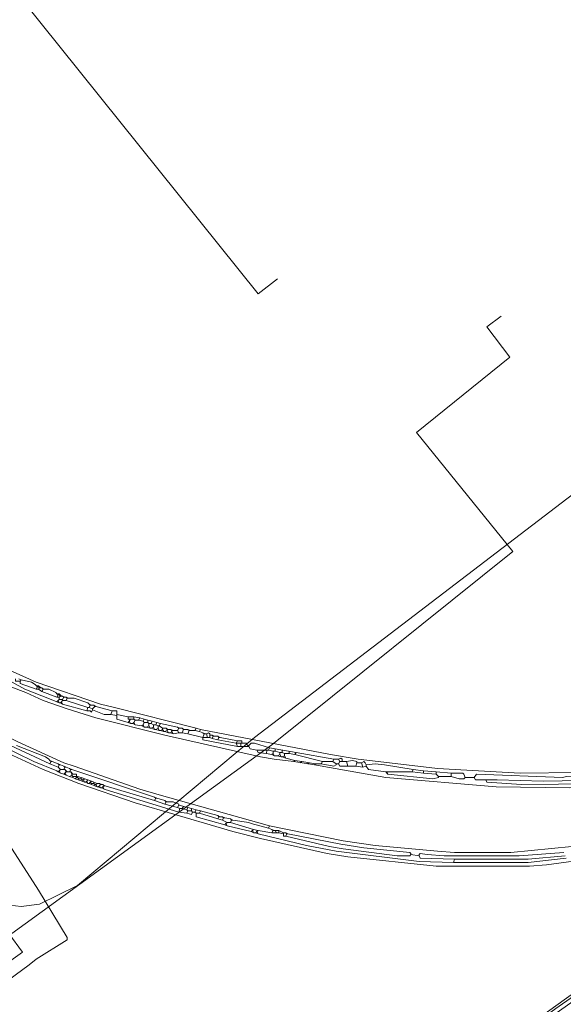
# Model space of a CAD drawing. Header units: metres. Extents: x 92810 to 93633, y 464687 to 465459.
# Tile 224 of 256: x 93262 to 93296, y 465256 to 465317. Entities that reach past the tile are written whole.
import ezdxf

# ---------------------------------------------------------------- set-up
doc = ezdxf.new("R2010")
doc.units = ezdxf.units.M
for name, color, linetype, lineweight, transparency in [('B-OI-KL-DATA_KPN-G', 90, 'SI_B_DATA_KPN', 18, 0.4), ('B-OI-KL-DATA_LIANDER-G', 90, 'SI_B_DATA_LIANDER', 18, 0.4), ('B-OI-KL-DATA_ZIGGO BV-G', 90, 'SI_B_DATA_ZIGGO', 18, 0.4), ('B-OI-KL-ET_HS_LIANDER-G', 10, 'SI_B_ET_HS_LIANDON', 18, 0.4), ('B-OI-KL-ET_LS_LIANDER-G', 190, 'SI_B_ET_LS_LIANDER', 18, 0.4), ('B-OI-KL-GAS_LD_LIANDER-G', 30, 'SI_B_GAS_LD_LIANDER', 18, 0.4)]:
    doc.layers.add(name, color=color, linetype=linetype, lineweight=lineweight, transparency=transparency)
doc.styles.get("Standard").update_dxf_attribs({"font": 'isocp.shx'})
doc.linetypes.add('SI_B_DATA_KPN', pattern='A,5,-2,["KPN",Standard,S=1.5,R=0,X=-0.51,Y=-0.75],-8', length=15)
doc.linetypes.add('SI_B_DATA_LIANDER', pattern='A,5,-2,["LI-DATA",Standard,S=1.5,R=0,X=-0.51,Y=-0.75],-11', length=18)
doc.linetypes.add('SI_B_DATA_ZIGGO', pattern='A,5,-2,["ZIGGO",Standard,S=1.5,R=0,X=-0.51,Y=-0.75],-9', length=16)
doc.linetypes.add('SI_B_ET_HS_LIANDON', pattern='A,5,-2,["LI-HS",Standard,S=1.5,R=0,X=-0.51,Y=-0.75],-10', length=17)
doc.linetypes.add('SI_B_ET_LS_LIANDER', pattern='A,5,-2,["LI-LS",Standard,S=1.5,R=0,X=-0.51,Y=-0.75],-10', length=17)
doc.linetypes.add('SI_B_GAS_LD_LIANDER', pattern='A,5,-2,["LI-G-LD",Standard,S=1.5,R=0,X=-0.51,Y=-0.75],-11', length=18)

msp = doc.modelspace()

# ---------------------------------------------------------------- linework, layer by layer
at = {"layer": 'B-OI-KL-DATA_KPN-G', "flags": 128}
msp.add_lwpolyline([(93224.75, 465315.321), (93224.893, 465315.321), (93224.964, 465315.179), (93225.821, 465313.536), (93226.107, 465313.179), (93251.607, 465281.25), (93252.036, 465280.607), (93263.393, 465262.964), (93265.179, 465260.036), (93265.179, 465259.893), (93263.25, 465258.679), (93262.821, 465258.321), (93208.893, 465218.536), (93207.036, 465217.107), (93182.536, 465198.964)], dxfattribs=at)
at = {"layer": 'B-OI-KL-DATA_LIANDER-G', "flags": 128}
msp.add_lwpolyline([(93407.607, 465323.036), (93406.893, 465322.893), (93395.607, 465314.393), (93395.321, 465314.25), (93394.75, 465314.321), (93388.607, 465321.179), (93388.179, 465321.393), (93387.321, 465321.25), (93371.036, 465309.393), (93337.893, 465285.75), (93335.679, 465284.107), (93317.607, 465271.036), (93295.536, 465255.607), (93293.179, 465253.893), (93226.607, 465206.679), (93214.393, 465197.036), (93212.964, 465196.393), (93205.679, 465194.607), (93203.821, 465194.607), (93203.536, 465194.536), (93201.679, 465194.036), (93200.107, 465194.036), (93199.679, 465194.107), (93186.179, 465195.893), (93186.036, 465195.964), (93185.393, 465196.393), (93185.179, 465196.464), (93184.679, 465196.607), (93179.893, 465202.964), (93175.536, 465204.321), (93155.536, 465230.607), (93155.536, 465230.893), (93155.25, 465231.036), (93153.821, 465233.107), (93153.679, 465233.107), (93153.464, 465233.679), (93153.393, 465233.679), (93132.821, 465261.75), (93132.607, 465261.821), (93132.536, 465262.321), (93132.179, 465262.536), (93126.321, 465270.75), (93126.107, 465270.964), (93125.179, 465271.464), (93123.25, 465274.179), (93123.25, 465274.321), (93123.321, 465274.893), (93123.25, 465274.964), (93115.964, 465285.679)], dxfattribs=at)
at = {"layer": 'B-OI-KL-DATA_ZIGGO BV-G', "flags": 128}
for points in [[(93292.857, 465284.027), (93286.889, 465291.418), (93292.673, 465296.088), (93291.253, 465297.976), (93292.132, 465298.637)], [(93261.27, 465259.953), (93277.888, 465272.005), (93292.857, 465284.027)]]:
    msp.add_lwpolyline(points, dxfattribs=at)
at = {"layer": 'B-OI-KL-ET_HS_LIANDER-G'}
for p, q in [((93274.036, 465272.679), (93274.036, 465272.464)), ((93265.75, 465270.179), (93265.75, 465269.964))]:
    msp.add_line(p, q, dxfattribs=at)
at = {"layer": 'B-OI-KL-ET_HS_LIANDER-G', "flags": 128}
for points in [[(93203.679, 465338.964), (93203.821, 465339.107), (93207.75, 465335.036), (93213.393, 465328.893), (93217.607, 465323.964), (93220.607, 465320.25), (93235.036, 465302.321), (93236.321, 465300.607), (93238.464, 465297.607), (93241.179, 465294.107), (93245.607, 465288.607), (93249.107, 465284.679), (93249.893, 465283.964), (93251.036, 465282.893), (93251.821, 465282.321), (93255.036, 465280.25), (93257.75, 465278.679), (93261.821, 465276.536), (93263.25, 465275.893), (93267.25, 465274.536), (93268.107, 465274.321), (93273.179, 465273.036)], [(93202.536, 465338.25), (93202.393, 465338.107), (93202.464, 465338.036), (93214.036, 465322.607), (93216.321, 465319.679), (93227.036, 465305.821), (93228.893, 465303.536), (93241.321, 465287.607), (93242.179, 465286.607), (93245.393, 465283.107), (93246.321, 465282.25), (93247.964, 465280.679), (93250.821, 465278.25), (93253.679, 465276.107), (93255.821, 465274.679), (93259.464, 465272.536), (93261.536, 465271.464), (93263.679, 465270.464), (93265.893, 465269.607), (93269.393, 465268.393), (93271.107, 465267.893), (93275.464, 465266.607), (93277.179, 465266.179), (93281.321, 465265.25), (93282.607, 465265.036), (93288.107, 465264.464), (93293.893, 465264.464), (93294.964, 465264.536), (93297.536, 465264.893), (93298.75, 465265.179), (93299.536, 465265.464)], [(93204.107, 465337.321), (93211.321, 465327.679), (93219.107, 465317.536), (93232.25, 465300.607), (93239.036, 465292.036), (93242.036, 465288.179), (93243.536, 465286.393), (93245.25, 465284.536), (93247.75, 465282.107), (93250.964, 465279.25), (93251.893, 465278.536), (93254.893, 465276.321), (93256.536, 465275.25), (93260.393, 465273.036), (93262.107, 465272.179), (93264.964, 465270.893), (93265.607, 465270.679), (93269.679, 465269.25), (93270.893, 465268.893), (93277.75, 465266.964)], [(93204.179, 465337.393), (93209.607, 465331.75), (93210.607, 465330.607), (93215.464, 465325.107), (93217.464, 465322.679), (93233.679, 465302.607), (93235.036, 465300.821), (93238.536, 465296.036), (93240.607, 465293.393), (93244.393, 465288.607), (93245.679, 465287.107), (93248.464, 465284.036), (93249.893, 465282.679), (93251.036, 465281.75), (93252.964, 465280.464), (93257.893, 465277.536), (93259.536, 465276.679), (93261.679, 465275.607), (93262.607, 465275.25), (93263.679, 465274.75), (93265.179, 465274.25), (93266.964, 465273.679), (93271.25, 465272.607), (93277.179, 465271.25), (93278.036, 465271.107), (93279.25, 465270.964)], [(93338.179, 465290.393), (93338.036, 465290.536), (93330.679, 465285.036), (93326.179, 465281.821), (93320.464, 465277.964), (93315.107, 465274.536), (93313.821, 465273.75), (93311.821, 465272.75), (93310.536, 465272.179), (93308.393, 465271.464), (93306.036, 465270.893), (93304.75, 465270.679), (93300.393, 465270.321), (93293.321, 465270.25), (93291.821, 465270.321), (93288.179, 465270.536), (93286.964, 465270.679), (93283.25, 465271.107), (93281.536, 465271.393), (93273.464, 465272.964)], [(93261.75, 465275.893), (93262.536, 465275.464), (93264.179, 465274.821), (93264.536, 465274.679)], [(93261.964, 465276.107), (93261.964, 465275.964), (93262.25, 465275.964)], [(93262.179, 465276.107), (93262.321, 465276.036)], [(93262.321, 465276.036), (93262.25, 465275.964)], [(93262.25, 465275.964), (93262.25, 465275.821), (93263.25, 465275.464)], [(93262.321, 465276.036), (93262.964, 465275.893), (93263.179, 465275.75), (93263.321, 465275.607)], [(93263.25, 465275.679), (93263.393, 465275.679)], [(93263.321, 465275.607), (93263.25, 465275.464)], [(93263.25, 465275.464), (93263.393, 465275.464)], [(93263.321, 465275.607), (93263.393, 465275.607)], [(93263.393, 465275.679), (93263.536, 465275.536)], [(93263.393, 465275.679), (93263.393, 465275.607)], [(93263.393, 465275.607), (93263.464, 465275.536)], [(93263.464, 465275.536), (93263.393, 465275.464)], [(93263.393, 465275.464), (93263.607, 465275.321)], [(93263.464, 465275.536), (93263.607, 465275.536)], [(93263.607, 465275.536), (93263.75, 465275.464)], [(93263.607, 465275.536), (93263.679, 465275.464)], [(93263.679, 465275.464), (93263.607, 465275.321)], [(93263.607, 465275.321), (93264.536, 465274.964)], [(93263.679, 465275.464), (93264.036, 465275.464)], [(93264.036, 465275.464), (93264.464, 465275.25), (93264.536, 465275.179)], [(93264.536, 465275.179), (93264.679, 465275.179)], [(93264.536, 465275.179), (93264.607, 465275.107)], [(93264.607, 465275.107), (93264.536, 465274.964)], [(93264.536, 465274.964), (93264.679, 465274.964)], [(93264.607, 465274.75), (93264.536, 465274.679)], [(93264.536, 465274.679), (93264.679, 465274.607)], [(93264.607, 465275.107), (93264.679, 465275.107)], [(93264.679, 465274.821), (93264.607, 465274.75)], [(93264.607, 465274.75), (93264.679, 465274.607)], [(93264.679, 465275.179), (93264.821, 465275.036)], [(93264.679, 465275.179), (93264.679, 465275.107)], [(93264.679, 465275.107), (93264.75, 465275.036)], [(93264.75, 465275.036), (93264.679, 465274.964)], [(93264.679, 465274.964), (93264.679, 465274.821)], [(93264.679, 465274.821), (93264.893, 465274.821)], [(93264.75, 465275.036), (93264.893, 465275.036)], [(93264.821, 465274.679), (93264.75, 465274.607)], [(93264.893, 465274.75), (93264.821, 465274.679)], [(93264.821, 465274.679), (93264.893, 465274.536)], [(93264.893, 465275.036), (93265.036, 465274.964)], [(93264.893, 465275.036), (93264.964, 465274.964)], [(93264.964, 465274.964), (93264.893, 465274.821)], [(93264.893, 465274.821), (93264.893, 465274.75)], [(93264.893, 465274.75), (93265.107, 465274.75)], [(93264.964, 465274.964), (93265.107, 465274.964)], [(93265.107, 465274.964), (93265.25, 465274.893)], [(93265.107, 465274.964), (93265.179, 465274.893)], [(93265.179, 465274.893), (93265.107, 465274.75)], [(93265.107, 465274.75), (93266.464, 465274.321)], [(93265.179, 465274.893), (93265.607, 465274.893)], [(93265.607, 465274.893), (93266.464, 465274.607), (93266.536, 465274.536)], [(93264.679, 465274.607), (93264.75, 465274.607)], [(93264.75, 465274.607), (93264.893, 465274.536)], [(93264.893, 465274.536), (93266.393, 465274.107)], [(93266.464, 465274.321), (93266.393, 465274.107)], [(93266.75, 465274.179), (93266.679, 465274.036), (93266.607, 465274.107), (93266.393, 465274.107)], [(93266.464, 465274.321), (93266.536, 465274.321)], [(93266.536, 465274.536), (93266.679, 465274.464)], [(93266.536, 465274.536), (93266.607, 465274.464)], [(93266.607, 465274.464), (93266.536, 465274.321)], [(93266.536, 465274.321), (93266.75, 465274.25)], [(93266.607, 465274.464), (93266.821, 465274.464)], [(93266.893, 465274.393), (93266.75, 465274.25)], [(93266.75, 465274.25), (93266.75, 465274.179)], [(93266.75, 465274.179), (93267.464, 465273.893), (93267.893, 465273.893)], [(93266.821, 465274.464), (93266.964, 465274.393)], [(93266.821, 465274.464), (93266.893, 465274.393)], [(93266.893, 465274.393), (93266.964, 465274.393)], [(93266.964, 465274.393), (93267.964, 465274.107)], [(93267.964, 465274.107), (93267.893, 465273.893)], [(93267.964, 465274.107), (93268.25, 465274.107)], [(93268.25, 465274.107), (93268.25, 465273.607), (93268.964, 465273.393)], [(93267.893, 465273.893), (93268.25, 465273.821)], [(93268.25, 465273.893), (93268.964, 465273.75)], [(93268.964, 465273.75), (93269.321, 465273.75)], [(93268.964, 465273.75), (93268.964, 465273.607), (93269.321, 465273.607)], [(93269.036, 465273.464), (93268.964, 465273.393)], [(93269.107, 465273.607), (93269.036, 465273.464)], [(93269.036, 465273.464), (93269.107, 465273.321)], [(93269.321, 465273.75), (93269.679, 465273.679)], [(93269.321, 465273.75), (93269.321, 465273.607)], [(93269.321, 465273.607), (93269.393, 465273.536)], [(93269.393, 465273.536), (93269.321, 465273.393)], [(93269.393, 465273.536), (93269.607, 465273.536)], [(93269.679, 465273.679), (93269.607, 465273.536)], [(93269.607, 465273.536), (93269.893, 465273.464)], [(93269.679, 465273.679), (93269.964, 465273.607)], [(93269.964, 465273.607), (93269.893, 465273.464)], [(93269.893, 465273.464), (93269.964, 465273.393)], [(93269.964, 465273.607), (93270.179, 465273.536)], [(93270.179, 465273.536), (93270.464, 465273.464)], [(93270.179, 465273.536), (93270.179, 465273.393)], [(93270.464, 465273.464), (93270.393, 465273.321)], [(93270.464, 465273.464), (93270.75, 465273.393)], [(93259.464, 465272.893), (93260.036, 465272.464), (93260.893, 465272.036), (93263.107, 465270.964), (93264.536, 465270.393), (93264.607, 465270.321)], [(93268.964, 465273.393), (93269.107, 465273.321)], [(93269.107, 465273.321), (93269.25, 465273.321)], [(93269.321, 465273.393), (93269.25, 465273.321)], [(93269.25, 465273.321), (93269.393, 465273.25)], [(93269.321, 465273.393), (93269.393, 465273.25)], [(93269.393, 465273.25), (93269.821, 465273.179)], [(93269.893, 465273.25), (93269.821, 465273.179)], [(93269.821, 465273.179), (93269.964, 465273.107)], [(93269.964, 465273.393), (93269.893, 465273.25)], [(93269.893, 465273.25), (93269.964, 465273.107)], [(93269.964, 465273.393), (93270.179, 465273.393)], [(93269.964, 465273.107), (93270.107, 465273.107)], [(93270.25, 465273.179), (93270.107, 465273.107)], [(93270.107, 465273.107), (93270.321, 465273.036)], [(93270.179, 465273.393), (93270.25, 465273.321)], [(93270.25, 465273.321), (93270.393, 465273.321)], [(93270.25, 465273.321), (93270.25, 465273.179)], [(93270.25, 465273.179), (93270.321, 465273.036)], [(93270.321, 465273.036), (93270.393, 465273.036)], [(93270.393, 465273.321), (93270.536, 465273.25)], [(93270.536, 465273.107), (93270.393, 465273.036)], [(93270.393, 465273.036), (93270.607, 465272.964)], [(93270.536, 465273.25), (93270.679, 465273.25)], [(93270.536, 465273.25), (93270.536, 465273.107)], [(93270.536, 465273.107), (93270.607, 465272.964)], [(93270.607, 465272.964), (93270.679, 465272.964)], [(93270.75, 465273.393), (93270.679, 465273.25)], [(93270.679, 465273.25), (93270.821, 465273.179)], [(93270.821, 465273.036), (93270.679, 465272.964)], [(93270.679, 465272.964), (93270.893, 465272.893)], [(93270.75, 465273.393), (93270.964, 465273.321)], [(93270.821, 465273.179), (93270.893, 465273.179)], [(93270.821, 465273.179), (93270.821, 465273.036)], [(93270.821, 465273.036), (93270.893, 465272.893)], [(93270.964, 465273.321), (93270.893, 465273.179)], [(93270.893, 465273.179), (93271.107, 465273.036)], [(93270.893, 465272.893), (93270.964, 465272.893)], [(93270.964, 465273.321), (93272.036, 465273.107)], [(93271.107, 465272.964), (93270.964, 465272.893)], [(93270.964, 465272.893), (93271.179, 465272.821)], [(93271.107, 465273.036), (93271.321, 465273.036)], [(93271.107, 465273.036), (93271.107, 465272.964)], [(93271.107, 465272.964), (93271.179, 465272.821)], [(93271.179, 465272.821), (93271.25, 465272.821)], [(93271.393, 465272.893), (93271.25, 465272.821)], [(93271.25, 465272.821), (93271.464, 465272.75)], [(93271.321, 465273.036), (93271.464, 465272.964)], [(93271.321, 465273.036), (93271.393, 465272.964)], [(93271.393, 465272.964), (93271.607, 465272.964)], [(93271.393, 465272.964), (93271.393, 465272.893)], [(93271.393, 465272.893), (93271.464, 465272.75)], [(93271.607, 465272.964), (93271.75, 465272.893)], [(93271.607, 465272.964), (93271.679, 465272.893)], [(93271.679, 465272.821), (93271.607, 465272.75)], [(93271.679, 465272.893), (93272.036, 465272.893)], [(93271.679, 465272.893), (93271.679, 465272.821)], [(93271.679, 465272.821), (93271.75, 465272.679)], [(93272.036, 465273.107), (93272.179, 465273.036)], [(93272.036, 465273.107), (93272.107, 465273.036)], [(93272.107, 465273.036), (93272.036, 465272.893)], [(93272.036, 465272.893), (93272.107, 465272.75)], [(93272.107, 465273.036), (93272.321, 465273.036)], [(93272.321, 465273.036), (93272.464, 465272.964)], [(93272.321, 465273.036), (93272.393, 465272.964)], [(93272.393, 465272.964), (93272.321, 465272.75)], [(93272.393, 465272.964), (93272.679, 465272.964)], [(93272.679, 465272.964), (93272.821, 465272.893)], [(93272.679, 465272.964), (93272.75, 465272.893)], [(93272.75, 465272.893), (93272.679, 465272.679)], [(93272.75, 465272.893), (93273.107, 465272.893)], [(93273.179, 465273.036), (93273.107, 465272.893)], [(93273.107, 465272.893), (93273.393, 465272.821)], [(93273.179, 465273.036), (93273.464, 465272.964)], [(93273.464, 465272.964), (93273.393, 465272.821)], [(93273.393, 465272.821), (93273.607, 465272.75)], [(93261.036, 465272.25), (93264.107, 465270.821)], [(93271.464, 465272.75), (93271.607, 465272.75)], [(93271.607, 465272.75), (93271.75, 465272.679)], [(93272.107, 465272.75), (93271.75, 465272.679)], [(93272.107, 465272.75), (93272.321, 465272.75)], [(93272.321, 465272.75), (93272.679, 465272.679)], [(93272.679, 465272.679), (93273.607, 465272.464)], [(93273.607, 465272.75), (93273.75, 465272.679)], [(93273.607, 465272.75), (93273.679, 465272.679)], [(93273.679, 465272.679), (93273.607, 465272.464)], [(93273.607, 465272.464), (93274.036, 465272.464)], [(93273.607, 465272.464), (93273.607, 465272.321), (93275.75, 465271.893)], [(93273.679, 465272.679), (93273.821, 465272.679)], [(93273.821, 465272.679), (93273.964, 465272.75), (93274.036, 465272.679)], [(93273.821, 465272.679), (93273.893, 465272.464)], [(93274.036, 465272.607), (93274.179, 465272.607)], [(93274.036, 465272.464), (93274.179, 465272.393)], [(93274.179, 465272.607), (93274.321, 465272.536)], [(93274.179, 465272.607), (93274.25, 465272.536)], [(93274.25, 465272.536), (93274.179, 465272.393)], [(93274.179, 465272.393), (93274.536, 465272.321)], [(93274.25, 465272.536), (93274.536, 465272.536)], [(93274.536, 465272.536), (93274.679, 465272.464)], [(93274.536, 465272.536), (93274.607, 465272.464)], [(93274.607, 465272.464), (93274.536, 465272.321)], [(93274.536, 465272.321), (93275.679, 465272.107)], [(93274.607, 465272.464), (93274.679, 465272.464)], [(93274.679, 465272.464), (93275.75, 465272.25)], [(93275.75, 465272.25), (93275.679, 465272.107)], [(93275.75, 465272.25), (93276.036, 465272.25), (93276.036, 465272.107)], [(93262.036, 465271.964), (93263.821, 465271.25), (93264.036, 465271.107), (93264.107, 465271.036)], [(93275.679, 465272.107), (93276.321, 465272.107)], [(93275.679, 465272.107), (93275.75, 465271.893)], [(93275.75, 465271.893), (93276.464, 465271.893)], [(93275.964, 465272.107), (93275.964, 465271.893)], [(93276.321, 465272.107), (93276.321, 465272.036), (93276.393, 465271.964)], [(93276.393, 465271.964), (93276.464, 465271.964)], [(93276.393, 465271.964), (93276.393, 465271.893)], [(93276.464, 465271.964), (93276.607, 465272.107), (93276.821, 465272.107), (93277.75, 465271.821)], [(93276.464, 465271.964), (93276.464, 465271.893)], [(93276.464, 465271.893), (93276.536, 465271.75), (93276.964, 465271.679)], [(93276.964, 465271.679), (93277.679, 465271.679)], [(93276.964, 465271.679), (93277.036, 465271.536), (93277.536, 465271.464)], [(93277.607, 465271.679), (93277.536, 465271.464)], [(93277.75, 465271.821), (93277.679, 465271.679)], [(93277.679, 465271.679), (93277.964, 465271.607)], [(93277.75, 465271.821), (93278.107, 465271.75)], [(93277.964, 465271.607), (93278.107, 465271.607)], [(93277.964, 465271.607), (93277.964, 465271.464)], [(93278.107, 465271.75), (93279.393, 465271.536)], [(93278.107, 465271.75), (93278.107, 465271.607)], [(93278.107, 465271.607), (93278.393, 465271.536)], [(93278.536, 465271.679), (93278.536, 465271.536)], [(93278.964, 465271.607), (93278.964, 465271.464)], [(93264.107, 465271.036), (93264.25, 465270.964)], [(93264.107, 465271.036), (93264.179, 465270.964)], [(93264.179, 465270.964), (93264.107, 465270.821)], [(93264.179, 465270.964), (93264.25, 465270.964)], [(93264.25, 465270.964), (93264.607, 465270.821)], [(93277.536, 465271.464), (93277.893, 465271.393)], [(93277.964, 465271.464), (93277.893, 465271.393)], [(93277.893, 465271.393), (93278.036, 465271.321)], [(93277.964, 465271.464), (93278.036, 465271.321)], [(93278.036, 465271.321), (93278.25, 465271.321)], [(93278.393, 465271.393), (93278.25, 465271.321)], [(93278.25, 465271.321), (93278.464, 465271.25)], [(93278.393, 465271.536), (93278.536, 465271.536)], [(93278.393, 465271.536), (93278.393, 465271.393)], [(93278.393, 465271.393), (93278.464, 465271.25)], [(93278.464, 465271.25), (93278.536, 465271.25)], [(93278.536, 465271.536), (93278.679, 465271.464)], [(93278.679, 465271.321), (93278.536, 465271.25)], [(93278.536, 465271.25), (93278.75, 465271.179)], [(93278.679, 465271.464), (93278.964, 465271.464)], [(93278.679, 465271.464), (93278.679, 465271.321)], [(93278.679, 465271.321), (93278.75, 465271.179)], [(93278.75, 465271.179), (93279.321, 465271.036)], [(93278.964, 465271.464), (93279.321, 465271.393)], [(93279.321, 465271.036), (93279.25, 465270.964)], [(93279.25, 465270.964), (93280.536, 465270.75)], [(93279.393, 465271.536), (93279.321, 465271.393)], [(93279.321, 465271.393), (93281.036, 465270.964)], [(93279.321, 465271.036), (93279.75, 465270.964)], [(93279.393, 465271.536), (93281.75, 465271.107)], [(93279.75, 465270.964), (93279.679, 465270.893)], [(93279.75, 465270.964), (93280.607, 465270.821)], [(93281.036, 465270.964), (93280.964, 465270.821)], [(93281.036, 465270.964), (93281.679, 465270.964)], [(93281.75, 465271.107), (93281.679, 465270.964)], [(93281.679, 465270.964), (93281.893, 465270.821)], [(93281.75, 465271.107), (93282.036, 465271.107)], [(93282.036, 465271.107), (93282.179, 465271.179), (93282.25, 465271.107), (93282.25, 465270.964)], [(93282.036, 465271.107), (93282.107, 465270.964)], [(93282.107, 465270.964), (93282.036, 465270.821)], [(93282.107, 465270.964), (93282.536, 465270.964)], [(93282.536, 465270.964), (93282.893, 465271.036), (93283.179, 465270.964), (93283.179, 465270.893)], [(93282.536, 465270.964), (93282.607, 465270.679)], [(93283.464, 465270.893), (93283.607, 465270.964), (93283.679, 465270.893), (93283.75, 465270.75)], [(93264.107, 465270.821), (93264.607, 465270.607)], [(93264.607, 465270.821), (93264.75, 465270.75)], [(93264.607, 465270.821), (93264.679, 465270.75)], [(93264.679, 465270.75), (93264.607, 465270.607)], [(93264.607, 465270.607), (93264.75, 465270.464)], [(93264.679, 465270.393), (93264.607, 465270.321)], [(93264.679, 465270.75), (93264.75, 465270.75)], [(93264.75, 465270.464), (93264.679, 465270.393)], [(93264.679, 465270.393), (93264.75, 465270.25)], [(93264.75, 465270.75), (93264.964, 465270.679)], [(93264.75, 465270.464), (93265.036, 465270.464)], [(93264.964, 465270.679), (93265.107, 465270.607)], [(93264.964, 465270.679), (93265.036, 465270.607)], [(93265.036, 465270.607), (93264.964, 465270.464)], [(93265.036, 465270.607), (93265.107, 465270.607)], [(93265.036, 465270.464), (93265.179, 465270.321)], [(93265.036, 465270.464), (93265.107, 465270.321)], [(93265.107, 465270.607), (93265.321, 465270.536)], [(93265.321, 465270.536), (93265.464, 465270.464)], [(93265.321, 465270.536), (93265.393, 465270.464)], [(93265.393, 465270.464), (93265.321, 465270.321)], [(93265.393, 465270.464), (93265.464, 465270.464)], [(93265.464, 465270.464), (93270.607, 465268.75)], [(93308.679, 465270.536), (93305.25, 465268.607), (93303.75, 465267.893), (93301.393, 465266.893), (93300.107, 465266.464), (93297.393, 465265.821), (93296.536, 465265.679), (93292.75, 465265.321), (93289.25, 465265.321), (93288.179, 465265.393), (93284.321, 465265.75), (93282.321, 465266.036), (93277.75, 465266.964)], [(93280.179, 465270.893), (93280.107, 465270.821)], [(93280.607, 465270.821), (93280.536, 465270.75)], [(93280.536, 465270.75), (93284.964, 465269.964), (93291.821, 465269.393), (93296.393, 465269.321), (93299.393, 465269.393), (93302.964, 465269.679)], [(93280.607, 465270.821), (93280.964, 465270.821)], [(93280.964, 465270.821), (93281.75, 465270.679), (93281.893, 465270.75), (93281.893, 465270.821)], [(93281.893, 465270.821), (93282.036, 465270.821)], [(93282.036, 465270.821), (93282.107, 465270.679), (93283.107, 465270.679)], [(93283.179, 465270.893), (93283.107, 465270.679)], [(93283.107, 465270.679), (93283.536, 465270.607)], [(93283.179, 465270.893), (93283.464, 465270.893)], [(93283.464, 465270.893), (93283.536, 465270.607)], [(93283.75, 465270.679), (93283.536, 465270.607)], [(93283.75, 465270.75), (93284.321, 465270.821), (93284.893, 465270.75), (93286.679, 465270.464)], [(93283.75, 465270.75), (93283.75, 465270.679)], [(93283.75, 465270.679), (93283.893, 465270.464), (93284.964, 465270.321)], [(93286.679, 465270.464), (93286.607, 465270.321)], [(93286.679, 465270.464), (93287.321, 465270.393)], [(93287.321, 465270.393), (93288.107, 465270.321)], [(93287.321, 465270.393), (93287.321, 465270.25)], [(93264.607, 465270.321), (93264.75, 465270.25)], [(93264.75, 465270.25), (93264.964, 465270.179)], [(93265.036, 465270.25), (93264.964, 465270.179)], [(93264.964, 465270.179), (93265.107, 465270.107)], [(93265.107, 465270.321), (93265.036, 465270.25)], [(93265.036, 465270.25), (93265.107, 465270.107)], [(93265.107, 465270.321), (93265.393, 465270.321)], [(93265.107, 465270.107), (93265.321, 465270.036)], [(93265.464, 465270.107), (93265.321, 465270.036)], [(93265.321, 465270.036), (93265.536, 465269.964)], [(93265.393, 465270.321), (93265.536, 465270.179)], [(93265.393, 465270.321), (93265.464, 465270.179)], [(93265.464, 465270.179), (93265.75, 465270.179)], [(93265.464, 465270.179), (93265.464, 465270.107)], [(93265.464, 465270.107), (93265.536, 465270.036)], [(93265.536, 465270.036), (93265.821, 465270.036)], [(93265.536, 465270.036), (93265.536, 465269.964)], [(93265.536, 465269.964), (93265.679, 465269.893)], [(93265.75, 465269.964), (93265.679, 465269.893)], [(93265.679, 465269.893), (93266.107, 465269.75)], [(93265.75, 465269.964), (93265.821, 465269.964)], [(93265.821, 465270.036), (93265.821, 465269.964)], [(93265.821, 465270.036), (93266.036, 465269.964)], [(93265.821, 465269.964), (93265.893, 465269.893)], [(93265.893, 465269.893), (93266.036, 465269.893)], [(93265.893, 465269.893), (93265.893, 465269.821)], [(93266.036, 465269.964), (93266.679, 465269.75)], [(93266.036, 465269.964), (93266.036, 465269.893)], [(93266.036, 465269.893), (93266.107, 465269.821)], [(93266.107, 465269.821), (93266.179, 465269.821)], [(93266.107, 465269.821), (93266.107, 465269.75)], [(93266.107, 465269.75), (93266.25, 465269.679)], [(93266.25, 465269.893), (93266.179, 465269.821)], [(93266.179, 465269.821), (93266.25, 465269.679)], [(93266.393, 465269.75), (93266.321, 465269.679)], [(93266.464, 465269.821), (93266.393, 465269.75)], [(93266.393, 465269.75), (93266.464, 465269.607)], [(93266.679, 465269.75), (93266.607, 465269.679)], [(93266.679, 465269.75), (93266.821, 465269.679)], [(93284.964, 465270.321), (93286.607, 465270.321)], [(93284.964, 465270.321), (93285.107, 465270.179)], [(93285.036, 465270.321), (93285.107, 465270.179)], [(93285.107, 465270.179), (93287.893, 465269.893), (93288.25, 465269.964), (93288.25, 465270.036)], [(93286.607, 465270.321), (93287.321, 465270.25)], [(93287.321, 465270.25), (93288.107, 465270.179)], [(93288.107, 465270.321), (93289.036, 465270.25)], [(93288.107, 465270.321), (93288.107, 465270.179)], [(93288.107, 465270.179), (93288.25, 465270.036)], [(93288.25, 465270.036), (93289.036, 465270.036)], [(93289.036, 465270.25), (93289.75, 465270.25), (93289.821, 465270.179), (93289.893, 465269.964)], [(93289.036, 465270.25), (93289.036, 465270.036)], [(93289.036, 465270.036), (93289.536, 465269.893), (93289.821, 465269.893), (93289.893, 465269.964)], [(93289.893, 465269.964), (93290.464, 465269.964)], [(93290.464, 465269.964), (93290.607, 465270.179), (93295.964, 465269.964), (93296.179, 465270.036), (93299.536, 465269.964)], [(93290.464, 465269.964), (93290.536, 465269.821), (93291.893, 465269.821)], [(93300.536, 465269.893), (93300.321, 465269.607), (93293.393, 465269.536), (93291.25, 465269.679), (93291.179, 465269.821)], [(93299.536, 465269.964), (93299.464, 465269.821), (93294.75, 465269.75), (93291.893, 465269.821)], [(93266.25, 465269.679), (93266.321, 465269.679)], [(93266.321, 465269.679), (93266.464, 465269.607)], [(93266.464, 465269.607), (93266.536, 465269.607)], [(93266.607, 465269.679), (93266.536, 465269.607)], [(93266.536, 465269.607), (93266.679, 465269.536)], [(93266.607, 465269.679), (93266.679, 465269.607)], [(93266.679, 465269.607), (93266.821, 465269.607)], [(93266.679, 465269.607), (93266.679, 465269.536)], [(93266.679, 465269.536), (93266.893, 465269.464)], [(93266.821, 465269.679), (93267.036, 465269.607)], [(93266.821, 465269.679), (93266.821, 465269.607)], [(93266.821, 465269.607), (93266.893, 465269.536)], [(93266.893, 465269.536), (93266.964, 465269.536)], [(93266.893, 465269.536), (93266.893, 465269.464)], [(93266.893, 465269.464), (93267.036, 465269.393)], [(93267.036, 465269.607), (93266.964, 465269.536)], [(93266.964, 465269.536), (93267.036, 465269.393)], [(93267.036, 465269.607), (93267.179, 465269.607)], [(93267.036, 465269.393), (93267.107, 465269.393)], [(93267.179, 465269.464), (93267.107, 465269.393)], [(93267.107, 465269.393), (93267.25, 465269.321)], [(93267.179, 465269.607), (93267.321, 465269.536)], [(93267.179, 465269.607), (93267.25, 465269.536)], [(93267.25, 465269.536), (93267.179, 465269.464)], [(93267.179, 465269.464), (93267.25, 465269.321)], [(93267.25, 465269.536), (93267.393, 465269.536)], [(93267.25, 465269.321), (93267.321, 465269.321)], [(93267.393, 465269.393), (93267.321, 465269.321)], [(93267.321, 465269.321), (93267.464, 465269.25)], [(93267.393, 465269.536), (93267.536, 465269.464)], [(93267.393, 465269.536), (93267.464, 465269.464)], [(93267.464, 465269.464), (93267.393, 465269.393)], [(93267.393, 465269.393), (93267.464, 465269.25)], [(93267.464, 465269.464), (93267.536, 465269.464)], [(93267.464, 465269.25), (93272.107, 465267.821)], [(93267.536, 465269.464), (93270.607, 465268.536)], [(93270.607, 465268.75), (93270.75, 465268.679)], [(93270.607, 465268.75), (93270.679, 465268.679)], [(93270.679, 465268.679), (93270.607, 465268.536)], [(93270.607, 465268.536), (93271.25, 465268.321)], [(93270.679, 465268.679), (93270.75, 465268.679)], [(93270.75, 465268.679), (93271.25, 465268.536)], [(93271.25, 465268.536), (93271.393, 465268.464)], [(93271.25, 465268.536), (93271.321, 465268.464)], [(93271.321, 465268.464), (93271.25, 465268.321)], [(93271.25, 465268.321), (93272.036, 465268.107)], [(93271.321, 465268.464), (93271.75, 465268.464)], [(93271.75, 465268.464), (93272.107, 465268.321), (93272.107, 465268.25)], [(93272.107, 465268.25), (93272.036, 465268.107)], [(93272.036, 465268.107), (93272.179, 465268.036)], [(93272.107, 465268.25), (93272.679, 465268.107)], [(93272.179, 465268.036), (93272.107, 465267.821)], [(93272.179, 465268.036), (93272.321, 465268.036)], [(93272.393, 465268.179), (93272.321, 465268.036)], [(93272.321, 465268.036), (93272.607, 465267.964)], [(93272.679, 465268.107), (93272.607, 465267.964)], [(93272.607, 465267.964), (93272.679, 465267.893)], [(93272.679, 465267.893), (93272.607, 465267.75)], [(93272.679, 465268.107), (93272.893, 465268.036)], [(93272.679, 465267.893), (93272.893, 465267.893)], [(93272.893, 465268.036), (93273.179, 465267.964)], [(93272.893, 465268.036), (93272.893, 465267.893)], [(93272.893, 465267.893), (93272.964, 465267.821)], [(93273.179, 465267.964), (93273.107, 465267.821)], [(93273.179, 465267.964), (93273.464, 465267.893)], [(93273.464, 465267.893), (93273.393, 465267.75)], [(93273.464, 465267.893), (93274.536, 465267.607)], [(93272.107, 465267.821), (93272.607, 465267.75)], [(93272.964, 465267.821), (93272.893, 465267.679), (93272.607, 465267.75)], [(93272.964, 465267.821), (93273.107, 465267.821)], [(93273.107, 465267.821), (93273.179, 465267.75)], [(93273.179, 465267.75), (93273.393, 465267.75)], [(93273.179, 465267.75), (93273.179, 465267.536), (93274.964, 465267.036)], [(93273.393, 465267.75), (93274.536, 465267.393)], [(93274.536, 465267.607), (93274.679, 465267.536)], [(93274.536, 465267.607), (93274.607, 465267.536)], [(93274.607, 465267.536), (93274.536, 465267.393)], [(93274.536, 465267.393), (93274.821, 465267.321)], [(93274.607, 465267.536), (93274.821, 465267.536)], [(93274.821, 465267.536), (93274.964, 465267.464)], [(93274.821, 465267.536), (93274.893, 465267.464)], [(93274.893, 465267.464), (93274.821, 465267.321)], [(93274.821, 465267.321), (93275.107, 465267.179)], [(93274.893, 465267.464), (93274.964, 465267.464)], [(93274.964, 465267.464), (93275.321, 465267.393)], [(93275.321, 465267.393), (93275.464, 465267.321)], [(93275.321, 465267.393), (93275.393, 465267.321)], [(93275.393, 465267.321), (93275.321, 465267.179)], [(93275.393, 465267.321), (93275.464, 465267.321)], [(93275.464, 465267.321), (93276.464, 465267.179), (93276.607, 465267.107), (93277.679, 465266.821)], [(93275.036, 465267.107), (93274.964, 465267.036)], [(93274.964, 465267.036), (93275.107, 465266.964)], [(93275.107, 465267.179), (93275.036, 465267.107)], [(93275.036, 465267.107), (93275.107, 465266.964)], [(93275.107, 465267.179), (93275.321, 465267.179)], [(93275.107, 465266.964), (93276.607, 465266.607)], [(93275.321, 465267.179), (93276.75, 465266.75)], [(93276.679, 465266.679), (93276.607, 465266.607)], [(93276.75, 465266.75), (93276.679, 465266.679)], [(93276.679, 465266.679), (93276.75, 465266.536)], [(93276.75, 465266.75), (93277.036, 465266.679)], [(93277.036, 465266.679), (93276.964, 465266.607)], [(93277.036, 465266.679), (93277.893, 465266.536)], [(93277.75, 465266.964), (93277.679, 465266.821)], [(93277.679, 465266.821), (93277.893, 465266.75)], [(93277.893, 465266.75), (93278.036, 465266.679)], [(93277.893, 465266.75), (93277.964, 465266.679)], [(93277.964, 465266.679), (93277.893, 465266.536)], [(93277.964, 465266.679), (93278.321, 465266.679)], [(93278.107, 465266.679), (93278.179, 465266.536)], [(93278.321, 465266.679), (93278.607, 465266.536)], [(93278.321, 465266.679), (93278.321, 465266.536)], [(93276.607, 465266.607), (93276.75, 465266.536)], [(93276.75, 465266.536), (93276.893, 465266.536)], [(93276.964, 465266.607), (93276.893, 465266.536)], [(93276.893, 465266.536), (93277.036, 465266.464)], [(93276.964, 465266.607), (93277.036, 465266.464)], [(93277.036, 465266.464), (93280.036, 465265.75), (93281.893, 465265.393), (93287.036, 465264.75), (93289.179, 465264.679)], [(93277.893, 465266.536), (93278.321, 465266.536)], [(93278.321, 465266.536), (93278.607, 465266.464)], [(93278.607, 465266.536), (93278.75, 465266.536)], [(93278.607, 465266.536), (93278.607, 465266.321), (93278.75, 465266.321)], [(93278.75, 465266.536), (93278.893, 465266.464)], [(93278.75, 465266.536), (93278.821, 465266.464)], [(93278.821, 465266.464), (93278.75, 465266.321)], [(93278.75, 465266.321), (93281.464, 465265.679), (93282.321, 465265.536), (93285.679, 465265.107), (93286.464, 465265.107), (93286.536, 465265.179)], [(93278.821, 465266.464), (93278.893, 465266.464)], [(93278.893, 465266.464), (93282.179, 465265.821), (93283.607, 465265.607), (93286.464, 465265.321), (93286.536, 465265.25), (93286.536, 465265.179)], [(93286.536, 465265.179), (93287.036, 465265.107)], [(93296.036, 465265.321), (93293.25, 465265.107), (93288.607, 465265.107), (93287.536, 465265.179), (93287.107, 465265.25), (93287.036, 465265.179), (93287.036, 465265.107)], [(93287.036, 465265.107), (93287.107, 465264.964), (93289.25, 465264.893)], [(93296.179, 465264.964), (93293.821, 465264.679), (93289.179, 465264.679)], [(93289.25, 465264.893), (93289.179, 465264.679)], [(93296.107, 465265.107), (93293.821, 465264.893), (93289.25, 465264.893)]]:
    msp.add_lwpolyline(points, dxfattribs=at)
msp.add_lwpolyline([(93180.821, 465201.393), (93185.107, 465195.679), (93185.679, 465195.393), (93195.964, 465194.107), (93200.464, 465193.393), (93202.036, 465193.536), (93213.179, 465196.25), (93214.75, 465197.107), (93226.893, 465206.607), (93281.179, 465244.964), (93287.75, 465249.821), (93319.75, 465272.393), (93350.536, 465294.536), (93350.536, 465294.893), (93350.25, 465294.893), (93350.25, 465294.821), (93318.536, 465271.821), (93315.75, 465269.893), (93302.893, 465261.036), (93298.179, 465257.679), (93281.393, 465245.607), (93276.464, 465242.179), (93262.679, 465232.607), (93257.893, 465229.179), (93227.25, 465207.25), (93225.464, 465205.893), (93214.821, 465197.679), (93213.75, 465196.964), (93212.893, 465196.607), (93211.75, 465196.321), (93202.036, 465193.964), (93200.75, 465193.821), (93200.179, 465193.893), (93186.25, 465195.679), (93185.821, 465195.821), (93185.393, 465196.036), (93185.179, 465196.321), (93181.179, 465201.607), (93181.107, 465201.607)], close=True, dxfattribs=at)
at = {"layer": 'B-OI-KL-ET_LS_LIANDER-G'}
for p, q in [((93227.25, 465362.107), (93277.036, 465300.036)), ((93277.036, 465300.036), (93278.25, 465300.964))]:
    msp.add_line(p, q, dxfattribs=at)
at = {"layer": 'B-OI-KL-GAS_LD_LIANDER-G', "flags": 128}
for points in [[(93301.393, 465291.25), (93276.821, 465272.464), (93275.607, 465271.464), (93265.821, 465263.25), (93263.464, 465262.107), (93262.321, 465261.964), (93261.607, 465262.036), (93259.679, 465262.964)], [(93259.679, 465262.964), (93259.679, 465262.75), (93259.821, 465262.607), (93262.393, 465259.107), (93246.25, 465247.607), (93243.536, 465245.607), (93217.679, 465227.036), (93216.393, 465226.036), (93213.107, 465223.536), (93211.393, 465222.321), (93204.321, 465217.321), (93204.036, 465217.321), (93203.964, 465217.679), (93204.25, 465217.75)]]:
    msp.add_lwpolyline(points, dxfattribs=at)

doc.saveas('drawing.dxf')
